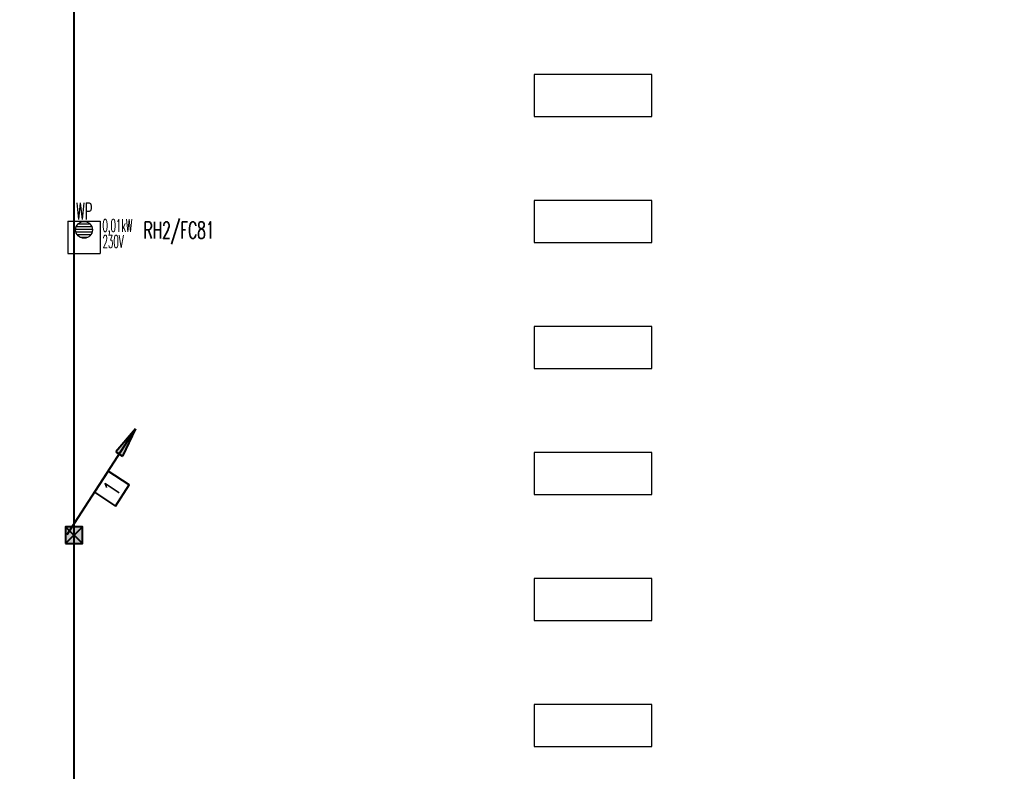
# Model space of a CAD drawing. Header units: millimetres. Extents: x -7955266 to 72030, y -46136 to 9299934.
# Tile 172 of 203: x -5050150 to -5026705, y 6532834 to 6550734. Entities that reach past the tile are written whole.
import ezdxf
from ezdxf.enums import TextEntityAlignment as Align

# ---------------------------------------------------------------- set-up
doc = ezdxf.new("R2010")
doc.units = ezdxf.units.MM
doc.header["$LTSCALE"] = 10
doc.layers.add('0-NASWIETLA', color=7, linetype='Continuous')
for name, color, linetype, lineweight in [('BMS_urzadzenia_nr_obw_magistrala', 140, 'Continuous', 13), ('BMS_urzadzenia_WE_WY', 30, 'Continuous', 20), ('IE_ATRYBUTY_ BLOCK_1', 7, 'Continuous', 25), ('IE_ATRYBUTY_ BLOCK_2', 7, 'Continuous', 18), ('IE_urzadzenia', 30, 'Continuous', 25), ('IE_urzadzenia_nr_obw', 94, 'Continuous', 20), ('IE_zwody', 140, 'Continuous', 40)]:
    doc.layers.add(name, color=color, linetype=linetype, lineweight=lineweight)
doc.styles.add('ROMANS', font='romans.shx', dxfattribs={"width": 0.8})

# ---------------------------------------------------------------- blocks, each defined once
blk = doc.blocks.new('urzadzenie_wpust dachowy')
h = blk.add_hatch()
h.set_pattern_fill('ANSI31', color=256, scale=10, angle=315, style=0)
h.set_pattern_definition([(0, (3e-14, -297.45), (1e-14, 31.75), [])])
edge = h.paths.add_edge_path()
edge.add_arc((-1, -104), 100, 0, 360)
for p, q in [((-192, 0), (192, 0)), ((-192, 0), (-192, -384)), ((192, 0), (192, -384)), ((-192, -384), (192, -384))]:
    blk.add_line(p, q)
blk.add_circle((-1, -104), 100)
at = {"layer": 'BMS_urzadzenia_nr_obw_magistrala', "style": 'ROMANS', "width": 0.5, "flags": 8}
blk.add_attdef('ADR_BMS', (239, -153), '', height=150, dxfattribs=at)
at = {"layer": 'BMS_urzadzenia_WE_WY', "style": 'ROMANS', "width": 0.5, "flags": 8}
blk.add_attdef('BMS_WE_WY', (239, -358), '', height=150, dxfattribs=at)
at = {"layer": 'IE_ATRYBUTY_ BLOCK_1', "style": 'ROMANS', "width": 0.5, "flags": 8}
blk.add_attdef('TYP', text='', height=200, dxfattribs=at).set_placement((-1, 18), align=Align.CENTER)
at = {"layer": 'IE_ATRYBUTY_ BLOCK_2', "style": 'ROMANS', "width": 0.5, "flags": 8}
for tag, p in [('OPIS1', (-1, -366)), ('OPIS2', (-1, -759))]:
    blk.add_attdef(tag, text='', height=150, dxfattribs=at).set_placement(p, align=Align.CENTER)
at = {"layer": 'IE_urzadzenia_nr_obw', "style": 'ROMANS', "width": 0.5, "flags": 8}
blk.add_attdef('NR_OBW', text='', height=150, dxfattribs=at).set_placement((-1, -570), align=Align.CENTER)
blk = doc.blocks.new('G$C4A87D2E6')
at = {"layer": '0-NASWIETLA', "color": 1}
for points in [[(-3610, -8486), (-3610, -8386), (-3890, -8386), (-3890, -8486)], [(-3610, -8786), (-3610, -8686), (-3890, -8686), (-3890, -8786)], [(-3610, -9086), (-3610, -8986), (-3890, -8986), (-3890, -9086)], [(-3610, -9386), (-3610, -9286), (-3890, -9286), (-3890, -9386)], [(-3610, -9686), (-3610, -9586), (-3890, -9586), (-3890, -9686)], [(-3610, -9986), (-3610, -9886), (-3890, -9886), (-3890, -9986)]]:
    blk.add_lwpolyline(points, close=True, dxfattribs=at)
blk = doc.blocks.new('przewody_odprowadzajace')
h = blk.add_hatch(color=256)
h.dxf.hatch_style = 1
h.paths.add_polyline_path([(581, 987), (621, 962), (814, 1260)])
h.paths.add_polyline_path([(661, 936), (814, 1260), (621, 962)])
for p, q in [((0, 0), (814, 1260)), ((814, 1260), (581, 987)), ((814, 1260), (661, 936)), ((581, 987), (661, 936))]:
    blk.add_line(p, q)
blk.add_lwpolyline([(577, 341), (740, 593), (488, 756), (325, 504)], close=True)
at = {"layer": 'IE_ATRYBUTY_ BLOCK_1', "style": 'ROMANS', "width": 0.7, "flags": 8}
blk.add_attdef('TYP', text='', height=200, rotation=57.1551, dxfattribs=at).set_placement((533, 549), align=Align.MIDDLE_CENTER)
at = {"layer": 'IE_ATRYBUTY_ BLOCK_2', "style": 'ROMANS', "width": 0.6, "flags": 8}
for tag, p in [('OPIS1', (932, 919)), ('OPIS2', (932, 719))]:
    blk.add_attdef(tag, text='', height=150, dxfattribs=at).set_placement(p, align=Align.CENTER)
blk = doc.blocks.new('polaczenie_skrecane')
blk.add_hatch(color=256).paths.add_polyline_path([(-100, -100), (100, -100), (100, 100), (-100, 100)])
for p, q in [((100, -100), (-100, 100)), ((100, 100), (-100, -100))]:
    blk.add_line(p, q)
blk.add_lwpolyline([(-100, -100), (100, -100), (100, 100), (-100, 100)], close=True)
at = {"layer": 'IE_ATRYBUTY_ BLOCK_1', "style": 'ROMANS', "width": 0.7, "flags": 8}
blk.add_attdef('TYP', text='', height=200, dxfattribs=at).set_placement((0, 120), align=Align.CENTER)
at = {"layer": 'IE_ATRYBUTY_ BLOCK_2', "style": 'ROMANS', "width": 0.6, "flags": 8}
for tag, p in [('OPIS1', (0, -274)), ('OPIS2', (0, -474))]:
    blk.add_attdef(tag, text='', height=150, dxfattribs=at).set_placement(p, align=Align.CENTER)

msp = doc.modelspace()

# ---------------------------------------------------------------- linework, layer by layer
at = {"layer": 'IE_zwody'}
msp.add_line((-5048858, 6634449, 0), (-5048858, 6455619, 0), dxfattribs=at)

# ---------------------------------------------------------------- block references
at = {"xscale": 10, "yscale": 10, "zscale": 10}
msp.add_blockref('G$C4A87D2E6', (-4998996, 6633288), dxfattribs=at)
at = {"layer": 'IE_urzadzenia'}
ref = msp.add_blockref('urzadzenie_wpust dachowy', (-5048616, 6545937), dxfattribs=dict(at, xscale=2, yscale=2, zscale=2))
ref.add_attrib('OPIS1', '0,01kW', dxfattribs={"layer": 'IE_ATRYBUTY_ BLOCK_2', "height": 300, "style": 'ROMANS', "width": 0.5, "flags": 8}).set_placement((-5047822, 6545684), align=Align.CENTER)
ref.add_attrib('OPIS2', '230V', dxfattribs={"layer": 'IE_ATRYBUTY_ BLOCK_2', "height": 300, "style": 'ROMANS', "width": 0.5, "flags": 8}).set_placement((-5047926, 6545300), align=Align.CENTER)
ref.add_attrib('TYP', 'WP', dxfattribs={"layer": 'IE_ATRYBUTY_ BLOCK_1', "height": 400, "style": 'ROMANS', "width": 0.5, "flags": 8}).set_placement((-5048617, 6545973), align=Align.CENTER)
at = {"layer": 'IE_zwody'}
ref = msp.add_blockref('przewody_odprowadzajace', (-5049021, 6538470, 0), dxfattribs=dict(at, xscale=2, yscale=2))
ref.add_attrib('TYP', '1', dxfattribs={"layer": 'IE_ATRYBUTY_ BLOCK_1', "height": 400, "rotation": 57.1551, "style": 'ROMANS', "width": 0.7}).set_placement((-5047955, 6539567, 0), align=Align.MIDDLE_CENTER)
at = {"layer": 'IE_zwody', "linetype": 'Continuous', "ltscale": 20, "xscale": 2, "yscale": 2, "zscale": 2}
msp.add_blockref('polaczenie_skrecane', (-5048857, 6538460, 0), dxfattribs=at)

# ---------------------------------------------------------------- texts
at = {"layer": 'IE_urzadzenia_nr_obw', "style": 'ROMANS', "width": 0.6}
msp.add_text('RH2/FC81', height=400, dxfattribs=at).set_placement((-5047200, 6545522))

doc.saveas('drawing.dxf')
